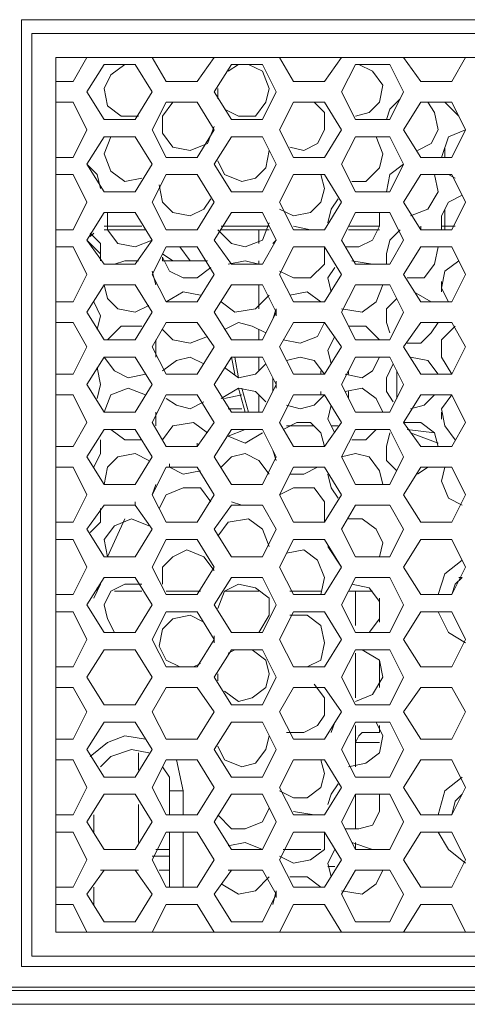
# Model space of a CAD drawing. Header units: millimetres. Extents: x 83969 to 164243, y -22860 to 4849.
# Tile 116 of 116: x 163514.04 to 163516.46, y -21397.47 to -21392.15. Entities that reach past the tile are written whole.
import ezdxf

# ---------------------------------------------------------------- set-up
doc = ezdxf.new("R2010")
doc.units = ezdxf.units.MM
doc.layers.get('0').update_dxf_attribs({"color": 251, "lineweight": 0})
doc.layers.add('_Opis_80', color=7, linetype='Continuous')

# ---------------------------------------------------------------- blocks, each defined once
blk = doc.blocks.new('UPS_2U_PA')
at = {"layer": '_Opis_80', "lineweight": 13}
for points in [[(35.1922, 54.627), (35.1922, 46.4876)], [(64.0797, 54.627), (35.1922, 54.627)], [(35.281, 46.5764), (35.281, 54.5086)], [(35.281, 54.5086), (63.9613, 54.5086)], [(35.4882, 46.7835), (35.4882, 54.3014)], [(35.4882, 54.3014), (45.1371, 54.3014)], [(35.6362, 54.0942), (35.7546, 54.3014)], [(36.3169, 54.3014), (36.4353, 54.0942)], [(36.7017, 54.0942), (36.8497, 54.3014)], [(37.412, 54.3014), (37.5304, 54.0942)], [(37.7968, 54.0942), (37.9448, 54.3014)], [(38.4776, 54.3014), (38.6256, 54.0942)], [(38.8919, 54.0942), (39.0103, 54.3014)], [(35.9025, 54.2422), (35.7546, 54.0054)], [(36.1689, 54.2422), (35.9026, 54.2422)], [(36.0801, 54.2422), (35.9617, 54.1534), (35.9026, 54.035), (35.9322, 53.887), (36.0505, 53.7982), (36.1985, 53.7982)], [(36.3169, 54.0054), (36.1689, 54.2422)], [(36.9977, 54.2422), (36.8497, 54.0054)], [(36.9385, 53.8574), (37.0569, 53.7982), (37.2049, 53.7982), (37.2937, 53.9166), (37.3232, 54.035), (37.2641, 54.183), (37.1457, 54.2422)], [(37.0569, 54.2422), (36.9681, 54.183)], [(37.2641, 54.2422), (36.9977, 54.2422)], [(37.3824, 54.0054), (37.264, 54.2422)], [(38.0632, 54.2422), (37.9448, 54.0054)], [(38.3592, 54.2422), (38.0632, 54.2422)], [(38.0632, 53.7982), (38.1816, 53.8278), (38.2704, 53.9166), (38.3, 54.0646), (38.2112, 54.183), (38.0928, 54.2422)], [(38.4776, 54.0054), (38.3592, 54.2422)], [(35.4882, 54.0942), (35.6362, 54.0942)], [(36.4353, 54.0942), (36.7017, 54.0942)], [(37.5304, 54.0942), (37.7968, 54.0942)], [(38.6256, 54.0942), (38.8919, 54.0942)], [(36.8793, 54.035), (36.8793, 53.9462)], [(35.7545, 54.0054), (35.9025, 53.7686)], [(36.1689, 53.7686), (36.3169, 54.0054)], [(36.8497, 54.0054), (36.9977, 53.7686)], [(37.264, 53.7686), (37.3824, 54.0054)], [(37.9448, 54.0054), (38.0632, 53.7686)], [(38.448, 53.9462), (38.3592, 53.8574), (38.3296, 53.7686)], [(38.3592, 53.7686), (38.4775, 54.0054)], [(35.6362, 53.9166), (35.4882, 53.9166)], [(35.7545, 53.6798), (35.6362, 53.9166)], [(36.4353, 53.9166), (36.3169, 53.6799)], [(36.4945, 53.9166), (36.4057, 53.7982), (36.4057, 53.6502), (36.4945, 53.5319), (36.6425, 53.5023), (36.7905, 53.5615), (36.8497, 53.7094)], [(36.7017, 53.9166), (36.4353, 53.9166)], [(36.8497, 53.6799), (36.7017, 53.9166)], [(37.5304, 53.9166), (37.412, 53.6798)], [(37.5008, 53.5319), (37.6192, 53.5023), (37.7376, 53.5615), (37.7968, 53.6799), (37.7968, 53.8278), (37.708, 53.9166)], [(37.7968, 53.9166), (37.5304, 53.9166)], [(37.9448, 53.6799), (37.7968, 53.9166)], [(38.6255, 53.9166), (38.4775, 53.6798)], [(38.596, 53.5023), (38.7144, 53.5615), (38.7735, 53.6799), (38.7439, 53.8278), (38.6848, 53.9166)], [(38.8919, 53.9166), (38.6256, 53.9166)], [(38.8327, 53.9166), (38.9511, 53.7982)], [(39.0103, 53.6798), (38.8919, 53.9166)], [(35.9026, 53.7686), (36.1689, 53.7686)], [(36.9977, 53.7686), (37.2641, 53.7686)], [(38.0632, 53.7686), (38.3592, 53.7686)], [(35.6362, 53.4431), (35.7546, 53.6799)], [(36.3169, 53.6799), (36.4353, 53.4431)], [(36.7017, 53.4431), (36.8497, 53.6799)], [(37.412, 53.6799), (37.5304, 53.4431)], [(37.7968, 53.4431), (37.9448, 53.6798)], [(38.4776, 53.6799), (38.6256, 53.4431)], [(39.0103, 53.6799), (38.8623, 53.6206), (38.8031, 53.4431)], [(38.8919, 53.4431), (39.0103, 53.6798)], [(35.9025, 53.6206), (35.7546, 53.3839)], [(36.1689, 53.6206), (35.9026, 53.6206)], [(35.9617, 53.6206), (35.9026, 53.4727), (35.9617, 53.3247), (36.0801, 53.2359), (36.2281, 53.2655)], [(36.3169, 53.3839), (36.1689, 53.6206)], [(36.9977, 53.6206), (36.8497, 53.3839)], [(37.2641, 53.6206), (36.9977, 53.6206)], [(37.3824, 53.3839), (37.264, 53.6206)], [(38.0632, 53.6206), (37.9448, 53.3839)], [(38.0336, 53.2359), (38.152, 53.2359), (38.2704, 53.3543), (38.3, 53.4727), (38.2408, 53.6206)], [(38.3592, 53.6206), (38.0632, 53.6206)], [(38.4776, 53.3839), (38.3592, 53.6206)], [(36.8793, 53.4135), (36.9385, 53.2951), (37.0865, 53.2359), (37.2049, 53.2655), (37.2937, 53.3543), (37.3232, 53.5023)], [(38.8327, 53.5319), (38.8327, 53.4431)], [(35.4882, 53.4431), (35.6362, 53.4431)], [(36.4353, 53.4431), (36.7017, 53.4431)], [(37.5304, 53.4431), (37.7968, 53.4431)], [(38.6256, 53.4431), (38.8919, 53.4431)], [(35.7545, 53.3839), (35.9025, 53.1471)], [(35.873, 53.1767), (35.8434, 53.2951), (35.7546, 53.3839)], [(36.1689, 53.1471), (36.3169, 53.3839)], [(36.8497, 53.3839), (36.9977, 53.1471)], [(37.264, 53.1471), (37.3824, 53.3839)], [(37.9448, 53.3839), (38.0632, 53.1471)], [(38.4776, 53.3839), (38.3592, 53.2951), (38.3296, 53.1471)], [(38.3592, 53.1471), (38.4775, 53.3839)], [(35.6362, 53.2951), (35.4882, 53.2951)], [(35.7545, 53.0583), (35.6362, 53.2951)], [(36.4353, 53.2951), (36.3169, 53.0583)], [(36.7017, 53.2951), (36.4353, 53.2951)], [(36.8497, 53.0583), (36.7017, 53.2951)], [(37.5304, 53.2951), (37.412, 53.0583)], [(37.412, 52.9991), (37.5304, 52.9399), (37.6784, 52.9695), (37.7672, 53.0583), (37.7968, 53.1767), (37.7672, 53.2951)], [(37.7968, 53.2951), (37.5304, 53.2951)], [(37.9448, 53.0583), (37.7968, 53.2951)], [(38.6255, 53.2951), (38.4775, 53.0583)], [(38.5368, 52.9399), (38.6848, 52.9991), (38.7735, 53.1471), (38.7439, 53.2951)], [(38.8919, 53.2951), (38.6256, 53.2951)], [(38.8623, 53.2951), (38.9215, 53.2655)], [(39.0103, 53.0583), (38.8919, 53.2951)], [(36.3761, 53.2063), (36.4057, 53.0583), (36.4945, 52.9695), (36.6425, 52.9399), (36.7609, 52.9991), (36.8201, 53.0879)], [(35.9026, 53.1471), (36.1689, 53.1471)], [(36.9977, 53.1471), (37.2641, 53.1471)], [(37.9152, 53.0879), (37.856, 52.9991), (37.8264, 52.8807)], [(38.0632, 53.1471), (38.3592, 53.1471)], [(38.9807, 53.1175), (38.8623, 53.0583), (38.8031, 52.9399), (38.8031, 52.8215)], [(35.6362, 52.8215), (35.7546, 53.0583)], [(36.3169, 53.0583), (36.4353, 52.8215)], [(36.7017, 52.8215), (36.8497, 53.0583)], [(37.412, 53.0583), (37.5304, 52.8215)], [(37.7968, 52.8215), (37.9448, 53.0583)], [(38.4776, 53.0583), (38.6255, 52.8215)], [(38.8327, 52.9991), (38.8327, 52.8511)], [(38.8919, 52.8215), (39.0103, 53.0583)], [(35.9025, 52.9695), (35.7546, 52.7327)], [(36.1689, 52.9695), (35.9026, 52.9695)], [(35.9322, 52.9695), (35.9322, 52.8215), (36.0209, 52.7031), (36.1689, 52.6735), (36.3169, 52.7327)], [(36.3169, 52.7327), (36.1689, 52.9695)], [(36.9977, 52.9695), (36.8497, 52.7327)], [(37.2641, 52.9695), (36.9977, 52.9695)], [(37.3824, 52.7327), (37.264, 52.9695)], [(38.0632, 52.9695), (37.9448, 52.7327)], [(37.9744, 52.6735), (38.0928, 52.6735), (38.2112, 52.7327), (38.2704, 52.8511), (38.2704, 52.9695)], [(38.3592, 52.9695), (38.0632, 52.9695)], [(38.4776, 52.7327), (38.3592, 52.9695)], [(35.9025, 52.8511), (36.2281, 52.8511)], [(36.2281, 52.8511), (35.9026, 52.8511)], [(36.8793, 52.8215), (36.9977, 52.7031), (37.1161, 52.6735), (37.2641, 52.7327), (37.3232, 52.8807)], [(36.9089, 52.8511), (37.3232, 52.8511)], [(37.3233, 52.8511), (36.9089, 52.8511)], [(37.6784, 52.8215), (37.5304, 52.8511)], [(38.004, 52.8511), (38.2704, 52.8511)], [(38.2704, 52.8511), (38.004, 52.8511)], [(38.6256, 52.8215), (38.6256, 52.8511)], [(38.8031, 52.8511), (38.9215, 52.8511)], [(38.8327, 52.8215), (38.8327, 52.8511)], [(35.4882, 52.8215), (35.6362, 52.8215)], [(35.8137, 52.7919), (35.7841, 52.7623)], [(35.873, 52.5551), (35.873, 52.7031), (35.7842, 52.7919)], [(35.9025, 52.8215), (36.2577, 52.8215)], [(36.4353, 52.8215), (36.7017, 52.8215)], [(36.7017, 52.8215), (36.5241, 52.8215)], [(36.5537, 52.8215), (36.7017, 52.8215)], [(36.9089, 52.8215), (37.3232, 52.8215)], [(37.2344, 52.7031), (37.2344, 52.8215)], [(37.5304, 52.8215), (37.7968, 52.8215)], [(37.5304, 52.8215), (37.6488, 52.8215)], [(38.004, 52.8215), (38.2704, 52.8215)], [(38.448, 52.8215), (38.3592, 52.7327), (38.3296, 52.6143), (38.3296, 52.5255)], [(38.6256, 52.8215), (38.8919, 52.8215)], [(38.8031, 52.8215), (38.8919, 52.8215)], [(35.6362, 52.6735), (35.4882, 52.6735)], [(35.7545, 52.4367), (35.6362, 52.6735)], [(35.7545, 52.7327), (35.9025, 52.5255)], [(35.873, 52.6143), (35.7546, 52.7327)], [(36.1689, 52.5255), (36.3169, 52.7327)], [(36.4353, 52.6735), (36.3169, 52.4367)], [(36.7017, 52.6735), (36.4353, 52.6735)], [(36.6425, 52.5551), (36.5537, 52.6735)], [(36.8497, 52.4367), (36.7017, 52.6735)], [(36.8497, 52.7327), (36.9977, 52.5255)], [(37.264, 52.5255), (37.3824, 52.7327)], [(37.3824, 52.7327), (37.3528, 52.7031)], [(37.5304, 52.6735), (37.412, 52.4367)], [(37.412, 52.4663), (37.5304, 52.4071), (37.6784, 52.4071), (37.7968, 52.5255), (37.7968, 52.6735)], [(37.7968, 52.6735), (37.5304, 52.6735)], [(37.9448, 52.4367), (37.7968, 52.6735)], [(37.9448, 52.7327), (38.0632, 52.5255)], [(38.3592, 52.5255), (38.4775, 52.7327)], [(38.6255, 52.6735), (38.4775, 52.4367)], [(38.5072, 52.4071), (38.6552, 52.4071), (38.7439, 52.5255), (38.7735, 52.6735)], [(38.8919, 52.6735), (38.6256, 52.6735)], [(39.0103, 52.4367), (38.8919, 52.6735)], [(36.4945, 52.5551), (36.4057, 52.6143)], [(36.4057, 52.5551), (36.4057, 52.5847)], [(36.4057, 52.5847), (36.4649, 52.4663), (36.5833, 52.4071), (36.7017, 52.4071), (36.8201, 52.4959)], [(35.9026, 52.5255), (36.1689, 52.5255)], [(36.1985, 52.5551), (36.0801, 52.5551), (35.9913, 52.5255)], [(36.0801, 52.5551), (36.1985, 52.5551)], [(36.4057, 52.5551), (36.7905, 52.5551)], [(37.2345, 52.5255), (37.1161, 52.5551), (36.9681, 52.5255)], [(36.9977, 52.5255), (37.2641, 52.5255)], [(37.2344, 52.5255), (37.2344, 52.5551)], [(37.8856, 52.4959), (37.8264, 52.4071), (37.856, 52.2887)], [(38.2112, 52.5255), (38.0336, 52.5551)], [(38.0632, 52.5255), (38.3592, 52.5255)], [(38.9511, 52.5551), (38.8327, 52.4663), (38.8031, 52.3183), (38.8623, 52.2)], [(35.6362, 52.1999), (35.7546, 52.4367)], [(36.3465, 52.3479), (36.3169, 52.4663)], [(36.3169, 52.4367), (36.4353, 52.1999)], [(36.7017, 52.1999), (36.8497, 52.4367)], [(37.412, 52.4367), (37.5304, 52.2)], [(37.7968, 52.1999), (37.9448, 52.4367)], [(38.4776, 52.4367), (38.6255, 52.2)], [(38.8919, 52.2), (39.0103, 52.4367)], [(35.9025, 52.3479), (35.7546, 52.1112)], [(36.1689, 52.3479), (35.9026, 52.3479)], [(35.9026, 52.3479), (35.9322, 52.2296), (36.0209, 52.1408), (36.1689, 52.1112), (36.2873, 52.1704)], [(36.3169, 52.1112), (36.1689, 52.3479)], [(36.9977, 52.3479), (36.8497, 52.1112)], [(37.2641, 52.3479), (36.9977, 52.3479)], [(37.2344, 52.1408), (37.2344, 52.3479)], [(37.3824, 52.1112), (37.264, 52.3479)], [(38.0632, 52.3479), (37.9448, 52.1112)], [(37.9448, 52.1408), (38.1224, 52.1112), (38.2408, 52.2), (38.3, 52.3479)], [(38.3592, 52.3479), (38.0632, 52.3479)], [(38.4776, 52.1112), (38.3592, 52.3479)], [(38.8031, 52.3775), (38.8031, 52.2887)], [(36.7313, 52.2592), (36.5833, 52.2887), (36.4353, 52.2)], [(36.9089, 52.2), (37.0273, 52.1112), (37.2049, 52.1408), (37.3232, 52.2592)], [(37.7672, 52.2), (37.6488, 52.2887), (37.5008, 52.2592)], [(38.4184, 52.2296), (38.3296, 52.1408), (38.3296, 52.0224), (38.3592, 51.9336)], [(38.7144, 52.2), (38.5664, 52.2887)], [(35.4882, 52.1999), (35.6362, 52.1999)], [(35.8434, 51.9632), (35.873, 52.0816), (35.8138, 52.2)], [(36.4353, 52.1999), (36.7017, 52.1999)], [(37.5304, 52.1999), (37.7968, 52.1999)], [(38.6256, 52.1999), (38.8919, 52.1999)], [(35.7545, 52.1112), (35.9025, 51.8744)], [(36.1689, 51.8744), (36.3169, 52.1112)], [(36.8497, 52.1112), (36.9977, 51.8744)], [(37.264, 51.8744), (37.3824, 52.1112)], [(37.3824, 52.1408), (37.3528, 52.052)], [(37.3824, 52.0816), (37.3824, 52.1408)], [(37.9448, 52.1112), (38.0632, 51.8744)], [(38.3592, 51.8744), (38.4775, 52.1112)], [(35.6362, 52.0224), (35.4882, 52.0224)], [(35.7545, 51.8152), (35.6362, 52.0224)], [(36.2281, 51.9928), (36.0505, 51.9928), (35.9322, 51.8744)], [(36.4353, 52.0224), (36.3169, 51.8152)], [(36.7017, 52.0224), (36.4353, 52.0224)], [(36.8497, 51.8152), (36.7017, 52.0224)], [(37.2937, 51.9336), (37.1753, 51.9928), (37.0569, 52.0224), (36.9385, 51.9632)], [(37.5304, 52.0224), (37.412, 51.8152)], [(37.4416, 51.8744), (37.5896, 51.8448), (37.7376, 51.904), (37.7968, 52.0224)], [(37.7968, 52.0224), (37.5304, 52.0224)], [(37.9448, 51.8152), (37.7968, 52.0224)], [(38.2704, 51.8744), (38.152, 51.9928), (38.004, 51.9928)], [(38.6256, 52.0224), (38.4776, 51.8152)], [(38.5072, 51.8448), (38.6256, 51.8448), (38.7144, 51.9336), (38.7735, 52.0224)], [(38.8919, 52.0224), (38.6256, 52.0224)], [(38.9215, 51.9928), (38.8031, 51.8744), (38.8031, 51.7264), (38.8919, 51.5784)], [(39.0103, 51.8152), (38.8919, 52.0224)], [(36.4057, 51.9632), (36.4945, 51.8744), (36.6425, 51.8448), (36.7905, 51.904)], [(37.2344, 51.8744), (37.2344, 51.9632)], [(37.8856, 51.904), (37.8264, 51.7856), (37.856, 51.6672)], [(35.6362, 51.5784), (35.7546, 51.8152)], [(35.9026, 51.8744), (36.1689, 51.8744)], [(36.3169, 51.8152), (36.4353, 51.5784)], [(36.3465, 51.7264), (36.3465, 51.8744)], [(36.7017, 51.5784), (36.8497, 51.8152)], [(36.9977, 51.8744), (37.2641, 51.8744)], [(37.412, 51.8152), (37.5304, 51.5784)], [(37.7968, 51.5784), (37.9448, 51.8152)], [(38.0632, 51.8744), (38.3592, 51.8744)], [(38.4776, 51.8152), (38.6255, 51.5784)], [(38.8031, 51.8152), (38.8031, 51.756)], [(38.8919, 51.5784), (39.0103, 51.8152)], [(35.9025, 51.7264), (35.7546, 51.4896)], [(36.1689, 51.7264), (35.9026, 51.7264)], [(35.9026, 51.7264), (35.9913, 51.608), (36.1097, 51.5488), (36.2577, 51.5784)], [(36.3169, 51.4896), (36.1689, 51.7264)], [(36.7609, 51.6672), (36.6425, 51.7264), (36.5241, 51.6968), (36.4057, 51.608)], [(36.9977, 51.7264), (36.8497, 51.4896)], [(37.2641, 51.7264), (36.9977, 51.7264)], [(37.0273, 51.5784), (36.9977, 51.7264)], [(37.0569, 51.5488), (37.0273, 51.7264)], [(37.2344, 51.608), (37.2344, 51.7264)], [(37.3824, 51.4896), (37.264, 51.7264)], [(37.7968, 51.5784), (37.708, 51.6968), (37.5896, 51.7264), (37.4712, 51.6968)], [(38.0632, 51.7264), (37.9448, 51.4896)], [(37.9744, 51.5784), (38.1224, 51.5488), (38.2112, 51.608), (38.2704, 51.7264)], [(38.3592, 51.7264), (38.0632, 51.7264)], [(38.4776, 51.4896), (38.3592, 51.7264)], [(38.7735, 51.5784), (38.6848, 51.6968), (38.5368, 51.7264)], [(35.8434, 51.3712), (35.873, 51.4896), (35.8434, 51.6376)], [(36.9385, 51.6376), (37.0569, 51.5488), (37.2049, 51.5784), (37.2937, 51.6672)], [(38.3888, 51.6672), (38.3296, 51.5488), (38.3296, 51.4304), (38.3888, 51.3416)], [(35.4882, 51.5784), (35.6362, 51.5784)], [(36.4353, 51.5784), (36.7017, 51.5784)], [(37.5304, 51.5784), (37.7968, 51.5784)], [(37.7672, 51.5784), (37.7672, 51.608)], [(38.004, 51.5784), (38.004, 51.608)], [(38.4184, 51.3712), (38.4184, 51.608)], [(38.6256, 51.5784), (38.8919, 51.5784)], [(35.7545, 51.4896), (35.9025, 51.2528)], [(36.1689, 51.2528), (36.3169, 51.4896)], [(36.8497, 51.4896), (36.9977, 51.2528)], [(37.264, 51.2528), (37.3824, 51.4896)], [(37.3528, 51.5488), (37.3528, 51.4304)], [(37.3824, 51.46), (37.3824, 51.5192)], [(37.9448, 51.4896), (38.0632, 51.2528)], [(38.3592, 51.2528), (38.4776, 51.4896)], [(35.6362, 51.4008), (35.4882, 51.4008)], [(35.7545, 51.164), (35.6362, 51.4008)], [(36.2577, 51.4008), (36.1097, 51.46), (35.9617, 51.4008), (35.9026, 51.2528)], [(36.4353, 51.4008), (36.3169, 51.164)], [(36.7017, 51.4008), (36.4353, 51.4008)], [(36.8497, 51.164), (36.7017, 51.4008)], [(37.2937, 51.3416), (37.2049, 51.4304), (37.0569, 51.46), (36.9089, 51.3712)], [(37.0865, 51.4008), (36.9385, 51.3712)], [(37.1161, 51.2528), (37.0569, 51.46)], [(37.1457, 51.2528), (37.0865, 51.46)], [(37.2344, 51.2528), (37.2344, 51.4008)], [(37.5304, 51.4008), (37.412, 51.164)], [(37.4712, 51.312), (37.5896, 51.2824), (37.708, 51.312), (37.7968, 51.4008)], [(37.7968, 51.4008), (37.5304, 51.4008)], [(37.7672, 51.4008), (37.7672, 51.4304)], [(37.9448, 51.164), (37.7968, 51.4008)], [(38.3, 51.2528), (38.2408, 51.3712), (38.1224, 51.46), (37.9744, 51.4304)], [(38.004, 51.3712), (38.004, 51.4304)], [(38.6256, 51.4008), (38.4776, 51.164)], [(38.5368, 51.2824), (38.6552, 51.312), (38.7439, 51.4008)], [(38.8919, 51.4008), (38.6256, 51.4008)], [(38.8919, 51.4008), (38.8031, 51.2824), (38.8327, 51.1344), (38.9215, 51.016)], [(39.0103, 51.164), (38.8919, 51.4008)], [(36.4353, 51.3712), (36.5241, 51.312), (36.6425, 51.2824), (36.7609, 51.3416)], [(37.856, 51.312), (37.8264, 51.1936), (37.8856, 51.0752)], [(35.9026, 51.2528), (36.1689, 51.2528)], [(36.3465, 51.1344), (36.3465, 51.2528)], [(37.0865, 51.2824), (36.9681, 51.2824)], [(36.9977, 51.2528), (37.2641, 51.2528)], [(38.0632, 51.2528), (38.3592, 51.2528)], [(38.8031, 51.2528), (38.8031, 51.1936)], [(35.6362, 50.9568), (35.7546, 51.164)], [(36.3169, 51.164), (36.4353, 50.9568)], [(36.7905, 51.0752), (36.6721, 51.164), (36.4945, 51.1344), (36.4057, 51.016)], [(36.7017, 50.9568), (36.8497, 51.164)], [(37.412, 51.164), (37.5304, 50.9568)], [(37.7968, 50.9568), (37.7672, 51.0752), (37.6784, 51.164), (37.56, 51.164), (37.4416, 51.1048)], [(37.5008, 51.1344), (37.4712, 51.1344)], [(37.5008, 51.1344), (37.708, 51.1344)], [(37.7968, 50.9568), (37.9448, 51.164)], [(37.856, 51.1344), (37.9152, 51.1344)], [(38.4776, 51.164), (38.6255, 50.9568)], [(38.7735, 50.9568), (38.7439, 51.0752), (38.6256, 51.164), (38.4776, 51.164)], [(38.8919, 50.9568), (39.0103, 51.164)], [(35.9025, 51.1048), (35.7545, 50.868)], [(36.1689, 51.1048), (35.9026, 51.1048)], [(35.9617, 51.1048), (36.0801, 51.016), (36.2281, 51.016)], [(36.3169, 50.868), (36.1689, 51.1048)], [(36.9977, 51.1048), (36.8497, 50.868)], [(37.1161, 51.1048), (36.9681, 51.0456)], [(36.9681, 51.0456), (37.1161, 50.9864), (37.2641, 51.0752)], [(37.2641, 51.1048), (36.9977, 51.1048)], [(37.3824, 50.868), (37.264, 51.1048)], [(38.0632, 51.1048), (37.9448, 50.868)], [(38.0336, 51.016), (38.152, 51.016), (38.2408, 51.1048)], [(38.3592, 51.1048), (38.0632, 51.1048)], [(38.3592, 51.0752), (38.3296, 50.9568), (38.3296, 50.8385), (38.4184, 50.7497)], [(38.4776, 50.868), (38.3592, 51.1048)], [(38.744, 51.0752), (38.5072, 51.1048)], [(38.7736, 50.9864), (38.5368, 51.0752)], [(35.8138, 50.7793), (35.873, 50.8976), (35.873, 51.016)], [(36.7017, 50.9568), (36.7017, 50.9864)], [(35.4882, 50.9568), (35.6362, 50.9568)], [(36.2873, 50.8385), (36.1689, 50.8976), (36.0209, 50.868), (35.9322, 50.7793), (35.9026, 50.6313)], [(36.4353, 50.9568), (36.7017, 50.9568)], [(37.3232, 50.7201), (37.2345, 50.8385), (37.1161, 50.8976), (36.9977, 50.868), (36.9089, 50.7793)], [(37.3528, 50.9272), (37.3824, 50.8385)], [(37.5304, 50.9568), (37.7968, 50.9568)], [(38.3, 50.6313), (38.2704, 50.7497), (38.1816, 50.868), (38.0632, 50.8976), (37.9448, 50.868)], [(38.6256, 50.9568), (38.8919, 50.9568)], [(35.7545, 50.868), (35.9025, 50.6313)], [(36.1689, 50.6313), (36.3169, 50.868)], [(36.4649, 50.7792), (36.4649, 50.8089)], [(36.8497, 50.868), (36.9977, 50.6313)], [(37.264, 50.6313), (37.3824, 50.868)], [(37.9448, 50.868), (38.0632, 50.6313)], [(38.3592, 50.6313), (38.4776, 50.868)], [(35.6362, 50.7793), (35.4882, 50.7793)], [(35.7545, 50.5425), (35.6362, 50.7792)], [(36.4353, 50.7792), (36.3169, 50.5425)], [(36.7017, 50.7793), (36.4353, 50.7793)], [(36.4649, 50.7793), (36.5833, 50.7201), (36.7313, 50.7497)], [(36.8497, 50.5425), (36.7017, 50.7792)], [(37.5304, 50.7793), (37.412, 50.5425)], [(37.5008, 50.7201), (37.6192, 50.7201), (37.7376, 50.7793)], [(37.7968, 50.7793), (37.5304, 50.7793)], [(37.9448, 50.5425), (37.7968, 50.7793)], [(37.8264, 50.7201), (37.856, 50.6017), (37.9152, 50.5129)], [(38.6256, 50.7793), (38.4776, 50.5425)], [(38.596, 50.7201), (38.6848, 50.7793)], [(38.8919, 50.7793), (38.6256, 50.7793)], [(38.8327, 50.7793), (38.8031, 50.6609), (38.8623, 50.5129), (38.9807, 50.4537)], [(39.0103, 50.5425), (38.8919, 50.7793)], [(35.9026, 50.6313), (36.1689, 50.6313)], [(36.3169, 50.5425), (36.3465, 50.6313)], [(36.9977, 50.6313), (37.2641, 50.6313)], [(38.0632, 50.6313), (38.3592, 50.6313)], [(35.6362, 50.3057), (35.7545, 50.5425)], [(36.3169, 50.5425), (36.4353, 50.3057)], [(36.8201, 50.4833), (36.7313, 50.6017), (36.5833, 50.6017), (36.4353, 50.5425), (36.3761, 50.4241)], [(36.7017, 50.3057), (36.8497, 50.5425)], [(37.7968, 50.3057), (37.7968, 50.4833), (37.708, 50.6017), (37.5304, 50.6017), (37.412, 50.5425)], [(37.412, 50.5425), (37.5304, 50.3057)], [(37.7968, 50.3057), (37.9448, 50.5425)], [(38.4776, 50.5425), (38.6255, 50.3057)], [(38.8919, 50.3057), (39.0103, 50.5425)], [(35.9025, 50.4537), (35.7545, 50.2465)], [(36.1689, 50.4537), (35.9026, 50.4537)], [(36.0209, 50.4537), (36.1689, 50.4537)], [(36.1689, 50.4537), (36.1689, 50.4833)], [(36.3169, 50.2465), (36.1689, 50.4537)], [(36.9977, 50.4537), (36.8497, 50.2465)], [(36.9977, 50.4833), (37.0865, 50.4537), (37.2049, 50.4537)], [(37.2641, 50.4537), (36.9977, 50.4537)], [(37.3824, 50.2465), (37.264, 50.4537)], [(38.0632, 50.4537), (37.9448, 50.2465)], [(38.3592, 50.4537), (38.0632, 50.4537)], [(38.0632, 50.4537), (38.152, 50.4537)], [(38.4776, 50.2465), (38.3592, 50.4537)], [(35.7842, 50.2169), (35.873, 50.3057), (35.873, 50.4241)], [(35.4882, 50.3057), (35.6362, 50.3057)], [(36.2873, 50.2761), (36.1393, 50.3353), (35.9913, 50.2761), (35.9026, 50.1577), (35.9322, 50.0097)], [(36.0801, 50.3353), (35.9322, 50.0097)], [(36.4353, 50.3057), (36.7017, 50.3057)], [(37.3232, 50.0985), (37.2641, 50.2465), (37.1457, 50.3353), (36.9681, 50.3057), (36.8793, 50.1873)], [(37.5304, 50.3057), (37.7968, 50.3057)], [(38.2704, 50.0097), (38.3, 50.1281), (38.2408, 50.2465), (38.1224, 50.3353), (38.004, 50.3353)], [(38.6256, 50.3057), (38.8919, 50.3057)], [(35.7546, 50.2465), (35.9025, 50.0097)], [(36.1689, 50.0097), (36.3169, 50.2465)], [(36.8497, 50.2465), (36.9977, 50.0097)], [(37.264, 50.0097), (37.3824, 50.2465)], [(37.9448, 50.2465), (38.0632, 50.0097)], [(38.3592, 50.0097), (38.4776, 50.2465)], [(35.6362, 50.1577), (35.4882, 50.1577)], [(35.7546, 49.9209), (35.6362, 50.1577)], [(36.4353, 50.1577), (36.3169, 49.9209)], [(36.7017, 50.1577), (36.4353, 50.1577)], [(36.8497, 49.9209), (36.7017, 50.1577)], [(37.5304, 50.1577), (37.412, 49.9209)], [(37.7968, 50.1577), (37.5304, 50.1577)], [(37.9448, 49.9209), (37.7968, 50.1577)], [(38.6256, 50.1577), (38.4776, 49.9209)], [(38.8919, 50.1577), (38.6256, 50.1577)], [(39.0103, 49.9209), (38.8919, 50.1577)], [(36.8497, 49.8913), (36.7609, 50.0097), (36.6129, 50.0689), (36.4945, 50.0097), (36.4057, 49.9209), (36.4057, 49.7729)], [(37.7672, 49.6841), (37.7968, 49.8321), (37.7376, 49.9801), (37.6192, 50.0689), (37.4712, 50.0393)], [(37.8264, 50.0985), (37.9448, 49.9209)], [(35.9026, 50.0097), (36.1689, 50.0097)], [(36.9977, 50.0097), (37.2641, 50.0097)], [(38.0632, 50.0097), (38.3592, 50.0097)], [(38.9807, 49.9801), (38.8327, 49.8617), (38.7735, 49.6841)], [(35.6362, 49.6841), (35.7545, 49.9209)], [(36.3169, 49.9209), (36.4353, 49.6841)], [(36.7017, 49.6841), (36.8497, 49.9209)], [(37.412, 49.9209), (37.5304, 49.6841)], [(37.7968, 49.6841), (37.9448, 49.9209)], [(38.4776, 49.9209), (38.6255, 49.6841)], [(38.8919, 49.6841), (39.0103, 49.9209)], [(35.9025, 49.8321), (35.7545, 49.5953)], [(36.1689, 49.8321), (35.9026, 49.8321)], [(36.3169, 49.5953), (36.1689, 49.8321)], [(36.9977, 49.8321), (36.8497, 49.5953)], [(37.2641, 49.8321), (36.9977, 49.8321)], [(37.3824, 49.5953), (37.264, 49.8321)], [(38.0632, 49.8321), (37.9448, 49.5953)], [(38.3592, 49.8321), (38.0632, 49.8321)], [(38.4776, 49.5953), (38.3592, 49.8321)], [(38.9807, 49.8321), (38.9215, 49.7729), (38.8919, 49.6841)], [(38.9511, 49.8321), (38.9807, 49.8321)], [(35.8138, 49.6545), (35.873, 49.7729)], [(35.8434, 49.7137), (35.8434, 49.7433)], [(36.2281, 49.7729), (36.0801, 49.7729), (35.9617, 49.7137), (35.9026, 49.5953), (35.9322, 49.477), (35.9913, 49.3586)], [(35.9914, 49.7137), (36.2281, 49.7137)], [(36.4353, 49.7137), (36.7313, 49.7137)], [(37.2345, 49.3586), (37.3232, 49.5065), (37.3232, 49.6545), (37.2049, 49.7433), (37.0569, 49.7729), (36.9385, 49.7137), (36.8793, 49.5657)], [(36.9385, 49.7137), (37.2345, 49.7137)], [(37.5008, 49.7137), (37.7672, 49.7137)], [(38.004, 49.7137), (38.2112, 49.7137)], [(38.1816, 49.3586), (38.2704, 49.477), (38.2704, 49.6249), (38.1816, 49.7433), (38.0336, 49.7729)], [(38.0632, 49.4178), (38.0632, 49.7137)], [(35.4882, 49.6841), (35.6362, 49.6841)], [(36.4353, 49.6841), (36.7017, 49.6841)], [(37.5304, 49.6841), (37.7968, 49.6841)], [(38.2704, 49.4473), (38.2704, 49.6545)], [(38.6256, 49.6841), (38.8919, 49.6841)], [(35.6362, 49.5361), (35.4882, 49.5361)], [(35.7546, 49.2994), (35.6362, 49.5361)], [(35.7546, 49.5953), (35.9025, 49.3586)], [(36.1689, 49.3586), (36.3169, 49.5953)], [(36.4353, 49.5361), (36.3169, 49.2994)], [(36.7017, 49.5361), (36.4353, 49.5361)], [(36.8497, 49.2994), (36.7017, 49.5361)], [(36.8497, 49.5953), (36.9977, 49.3586)], [(37.264, 49.3586), (37.3824, 49.5953)], [(37.5304, 49.5361), (37.412, 49.2994)], [(37.7968, 49.5361), (37.5304, 49.5361)], [(37.9448, 49.2994), (37.7968, 49.5361)], [(37.9448, 49.5953), (38.0632, 49.3586)], [(38.3592, 49.3586), (38.4776, 49.5953)], [(38.6256, 49.5361), (38.4776, 49.2994)], [(38.8919, 49.5361), (38.6256, 49.5361)], [(38.7735, 49.5361), (38.8623, 49.3586), (39.0103, 49.2698)], [(39.0103, 49.2994), (38.8919, 49.5361)], [(36.7609, 49.4473), (36.6425, 49.5065), (36.4945, 49.477), (36.4057, 49.3882), (36.3761, 49.2402), (36.4353, 49.1218), (36.5537, 49.0626)], [(37.6488, 49.0626), (37.7672, 49.1218), (37.7968, 49.2698), (37.7672, 49.4178), (37.6488, 49.5065), (37.5008, 49.5065)], [(35.9026, 49.3586), (36.1689, 49.3586)], [(36.9977, 49.3586), (37.2641, 49.3586)], [(38.0632, 49.3586), (38.3592, 49.3586)], [(35.6362, 49.0626), (35.7545, 49.2994)], [(36.3169, 49.2994), (36.4353, 49.0626)], [(36.7017, 49.0626), (36.8497, 49.2994)], [(36.8497, 49.2698), (36.8497, 49.329)], [(37.412, 49.2994), (37.5304, 49.0626)], [(37.7968, 49.0626), (37.9448, 49.2994)], [(38.4775, 49.2994), (38.6255, 49.0626)], [(38.8919, 49.0626), (39.0103, 49.2994)], [(35.9025, 49.2106), (35.7545, 48.9738)], [(36.1689, 49.2106), (35.9026, 49.2106)], [(36.3169, 48.9738), (36.1689, 49.2106)], [(36.9977, 49.2106), (36.8497, 48.9738)], [(36.9385, 48.8554), (37.0569, 48.7666), (37.1753, 48.7962), (37.2937, 48.885), (37.3232, 49.0034), (37.2937, 49.1218), (37.1753, 49.2106)], [(37.0273, 49.2106), (36.9681, 49.181)], [(37.2641, 49.2106), (36.9977, 49.2106)], [(37.3824, 48.9738), (37.264, 49.2106)], [(38.0632, 49.2106), (37.9448, 48.9738)], [(38.3592, 49.2106), (38.0632, 49.2106)], [(38.0632, 48.7666), (38.2112, 48.8258), (38.3, 48.9738), (38.2704, 49.1218), (38.1224, 49.2106)], [(38.4775, 48.9738), (38.3592, 49.2106)], [(38.0632, 48.7962), (38.0632, 49.181)], [(38.2704, 48.885), (38.2704, 49.1218)], [(35.4882, 49.0626), (35.6362, 49.0626)], [(36.4353, 49.0626), (36.7017, 49.0626)], [(36.6721, 49.0626), (36.7313, 49.0922)], [(37.5304, 49.0626), (37.7968, 49.0626)], [(38.6256, 49.0626), (38.8919, 49.0626)], [(35.7546, 48.9738), (35.9025, 48.737)], [(36.1689, 48.737), (36.3169, 48.9738)], [(36.8497, 48.9738), (36.9977, 48.737)], [(36.8793, 49.0034), (36.8793, 48.9442)], [(37.264, 48.737), (37.3824, 48.9738)], [(37.9448, 48.9738), (38.0632, 48.737)], [(38.3592, 48.737), (38.4776, 48.9738)], [(35.6362, 48.885), (35.4882, 48.885)], [(35.7546, 48.6778), (35.6362, 48.885)], [(36.4353, 48.885), (36.3169, 48.6778)], [(36.7017, 48.885), (36.4353, 48.885)], [(36.8497, 48.6778), (36.7017, 48.885)], [(37.5304, 48.885), (37.412, 48.6778)], [(37.4712, 48.5002), (37.6192, 48.5002), (37.7376, 48.5594), (37.7968, 48.6482), (37.7968, 48.7962), (37.708, 48.9146)], [(37.7968, 48.885), (37.5304, 48.885)], [(37.9448, 48.6778), (37.7968, 48.885)], [(38.6256, 48.885), (38.4776, 48.6778)], [(38.8919, 48.885), (38.6256, 48.885)], [(39.0103, 48.6778), (38.8919, 48.885)], [(35.6362, 48.441), (35.7545, 48.6778)], [(35.9025, 48.737), (36.1689, 48.737)], [(36.3169, 48.6778), (36.4353, 48.441)], [(36.7017, 48.441), (36.8497, 48.6778)], [(36.9977, 48.737), (37.2641, 48.737)], [(37.412, 48.6778), (37.5304, 48.441)], [(37.7968, 48.441), (37.9448, 48.6778)], [(38.0632, 48.737), (38.3592, 48.737)], [(38.4775, 48.6778), (38.6255, 48.441)], [(38.8919, 48.441), (39.0103, 48.6778)], [(35.9025, 48.589), (35.7545, 48.3522)], [(36.1689, 48.589), (35.9025, 48.589)], [(36.3169, 48.3522), (36.1689, 48.589)], [(36.9977, 48.589), (36.8497, 48.3522)], [(37.2641, 48.589), (36.9977, 48.589)], [(37.3824, 48.3522), (37.264, 48.589)], [(37.8856, 48.589), (37.856, 48.5002)], [(38.0632, 48.589), (37.9448, 48.3522)], [(38.004, 48.2042), (38.152, 48.2338), (38.2704, 48.3226), (38.3, 48.4706), (38.2408, 48.589)], [(38.3592, 48.589), (38.0632, 48.589)], [(38.0632, 48.2042), (38.0632, 48.5594)], [(38.2704, 48.5002), (38.2704, 48.5594)], [(38.4775, 48.3522), (38.3592, 48.589)], [(35.4882, 48.441), (35.6362, 48.441)], [(36.2577, 48.441), (36.0801, 48.4706), (35.9322, 48.4114), (35.7842, 48.293)], [(36.4353, 48.441), (36.7017, 48.441)], [(36.8793, 48.3818), (36.9385, 48.2634), (37.0865, 48.2042), (37.2049, 48.2338), (37.2937, 48.3522), (37.3232, 48.4706)], [(37.5304, 48.441), (37.7968, 48.441)], [(38.1816, 48.5002), (38.1224, 48.5002), (38.0928, 48.4706), (38.0632, 48.4114)], [(38.1816, 48.5002), (38.2704, 48.5002)], [(38.6256, 48.441), (38.8919, 48.441)], [(35.7546, 48.3522), (35.9025, 48.1154)], [(36.2873, 48.3226), (36.1393, 48.3522), (35.9617, 48.293), (35.873, 48.2042)], [(36.1689, 48.1154), (36.3169, 48.3522)], [(36.8497, 48.3522), (36.9977, 48.1154)], [(37.264, 48.1155), (37.3824, 48.3522)], [(37.9448, 48.3522), (38.0632, 48.1154)], [(38.0632, 48.2042), (38.0632, 48.4114)], [(38.2704, 48.4114), (38.0632, 48.4114)], [(38.3592, 48.1155), (38.4776, 48.3522)], [(35.6362, 48.2634), (35.4882, 48.2634)], [(35.7546, 48.0267), (35.6362, 48.2634)], [(36.1985, 48.1746), (36.1985, 48.3226)], [(36.4353, 48.2634), (36.3169, 48.0267)], [(36.7017, 48.2634), (36.4353, 48.2634)], [(36.5833, 47.9971), (36.5241, 48.2634)], [(36.8497, 48.0267), (36.7017, 48.2634)], [(37.5304, 48.2634), (37.412, 48.0267)], [(37.412, 47.9971), (37.5304, 47.9379), (37.6488, 47.9379), (37.7672, 48.0267), (37.7968, 48.145), (37.7672, 48.2634)], [(37.7968, 48.2634), (37.5304, 48.2634)], [(37.9448, 48.0266), (37.7968, 48.2634)], [(38.6256, 48.2634), (38.4776, 48.0267)], [(38.8919, 48.2634), (38.6256, 48.2634)], [(39.0103, 48.0266), (38.8919, 48.2634)], [(36.4649, 47.9971), (36.4649, 48.1155), (36.4057, 48.2042)], [(35.9026, 48.1155), (36.1689, 48.1155)], [(36.9977, 48.1155), (37.2641, 48.1155)], [(38.0632, 48.1155), (38.3592, 48.1155)], [(38.9807, 48.1155), (38.8327, 47.9971), (38.7735, 47.7899)], [(35.6362, 47.7899), (35.7545, 48.0267)], [(36.3169, 48.0267), (36.4353, 47.7899)], [(36.4649, 47.9971), (36.4649, 47.7899)], [(36.5833, 47.9971), (36.4649, 47.9971)], [(36.5833, 47.9971), (36.5833, 47.7899)], [(36.7017, 47.7899), (36.8497, 48.0267)], [(37.412, 48.0266), (37.5304, 47.7899)], [(37.7968, 47.7899), (37.9448, 48.0267)], [(37.9152, 48.0563), (37.856, 47.9675), (37.8264, 47.8787)], [(38.4775, 48.0266), (38.6255, 47.7899)], [(38.8919, 47.7899), (39.0103, 48.0266)], [(35.9025, 47.9675), (35.7545, 47.7307)], [(36.1689, 47.9675), (35.9026, 47.9675)], [(36.3169, 47.7307), (36.1689, 47.9675)], [(36.9977, 47.9675), (36.8497, 47.7307)], [(37.2641, 47.9675), (36.9977, 47.9675)], [(37.3824, 47.7307), (37.264, 47.9675)], [(38.0632, 47.9675), (37.9448, 47.7307)], [(37.9744, 47.6715), (38.0928, 47.6715), (38.2112, 47.7011), (38.2704, 47.8195), (38.2704, 47.9675)], [(38.0632, 47.6715), (38.0632, 47.9675)], [(38.3592, 47.9675), (38.0632, 47.9675)], [(38.4775, 47.7307), (38.3592, 47.9675)], [(38.9807, 47.9675), (38.9215, 47.9083), (38.8919, 47.7899)], [(36.1985, 47.5531), (36.1985, 47.8787)], [(36.8793, 47.7899), (36.9977, 47.6715), (37.1161, 47.6715), (37.2641, 47.7307), (37.3232, 47.8491)], [(38.0632, 47.6715), (38.0632, 47.9083)], [(35.4882, 47.7899), (35.6362, 47.7899)], [(35.8137, 47.6419), (35.8137, 47.7899)], [(36.4353, 47.7899), (36.7017, 47.7899)], [(37.708, 47.7899), (37.5304, 47.8195)], [(37.5304, 47.7899), (37.7968, 47.7899)], [(38.6256, 47.7899), (38.8919, 47.7899)], [(35.7546, 47.7307), (35.9025, 47.4939)], [(36.1689, 47.4939), (36.3169, 47.7307)], [(36.8497, 47.7307), (36.9977, 47.4939)], [(37.264, 47.4939), (37.3824, 47.7307)], [(37.3824, 47.7307), (37.3528, 47.6715)], [(37.9448, 47.7307), (38.0632, 47.4939)], [(38.3592, 47.4939), (38.4776, 47.7307)], [(35.6362, 47.6419), (35.4882, 47.6419)], [(35.7546, 47.4051), (35.6362, 47.6419)], [(36.4353, 47.6419), (36.3169, 47.4051)], [(36.7017, 47.6419), (36.4353, 47.6419)], [(36.4649, 47.6419), (36.4649, 47.1683)], [(36.5833, 47.6419), (36.5833, 47.1683)], [(36.8497, 47.4051), (36.7017, 47.6419)], [(37.5304, 47.6419), (37.412, 47.4051)], [(37.412, 47.4347), (37.5304, 47.3755), (37.6784, 47.4051), (37.7968, 47.4939), (37.7968, 47.6419)], [(37.7968, 47.6419), (37.5304, 47.6419)], [(37.9448, 47.4051), (37.7968, 47.6419)], [(38.6256, 47.6419), (38.4776, 47.4051)], [(38.8919, 47.6419), (38.6256, 47.6419)], [(38.7735, 47.6419), (38.8623, 47.4939), (39.0103, 47.3755)], [(39.0103, 47.4051), (38.8919, 47.6419)], [(35.9026, 47.4939), (36.1689, 47.4939)], [(35.9026, 47.4939), (36.1689, 47.4939)], [(36.3465, 47.4939), (36.4649, 47.4939)], [(37.2641, 47.4939), (37.1161, 47.5531), (36.9681, 47.5235)], [(36.9977, 47.4939), (37.2641, 47.4939)], [(36.9977, 47.4939), (37.2345, 47.4939)], [(37.4416, 47.4939), (37.7672, 47.4939)], [(37.8856, 47.4939), (37.8264, 47.3755), (37.856, 47.2571)], [(38.2112, 47.4939), (38.0336, 47.5531)], [(38.0632, 47.5235), (38.0632, 47.5531)], [(38.0632, 47.4939), (38.0632, 47.5531)], [(38.0632, 47.4939), (38.3592, 47.4939)], [(38.0632, 47.4939), (38.2112, 47.4939)], [(35.6362, 47.1683), (35.7545, 47.4051)], [(36.4649, 47.4347), (36.3169, 47.4347)], [(36.3169, 47.4051), (36.4353, 47.1683)], [(36.7017, 47.1683), (36.8497, 47.4051)], [(37.412, 47.4051), (37.5304, 47.1683)], [(37.7968, 47.1683), (37.9448, 47.4051)], [(38.4775, 47.4051), (38.6255, 47.1683)], [(38.8919, 47.1683), (39.0103, 47.4051)], [(37.8264, 47.3459), (37.8856, 47.3459)], [(35.9025, 47.3163), (35.7546, 47.1091)], [(36.1985, 47.3163), (35.873, 47.3163)], [(36.1689, 47.3163), (35.9025, 47.3163)], [(36.3169, 47.1091), (36.1689, 47.3163)], [(36.4649, 47.3163), (36.3761, 47.3163)], [(36.9977, 47.3163), (36.8497, 47.1091)], [(36.9089, 47.1979), (37.0569, 47.1091), (37.2049, 47.1387), (37.3232, 47.2571)], [(37.2641, 47.3163), (36.9681, 47.3163)], [(37.2641, 47.3163), (36.9977, 47.3163)], [(37.3824, 47.1091), (37.264, 47.3163)], [(37.7672, 47.1683), (37.6488, 47.2571), (37.5008, 47.2571)], [(38.0632, 47.3163), (37.9448, 47.1091)], [(37.9448, 47.1387), (38.1224, 47.1091), (38.2408, 47.1979), (38.3, 47.3163)], [(38.3592, 47.3163), (38.0632, 47.3163)], [(38.4775, 47.1091), (38.3592, 47.3163)], [(35.4882, 47.1683), (35.6362, 47.1683)], [(35.8137, 47.0203), (35.8137, 47.1683)], [(36.4353, 47.1683), (36.7017, 47.1683)], [(37.5304, 47.1683), (37.7968, 47.1683)], [(38.6256, 47.1683), (38.8919, 47.1683)], [(35.7546, 47.1091), (35.9025, 46.8723)], [(36.1689, 46.8723), (36.3169, 47.1091)], [(36.8497, 47.1091), (36.9977, 46.8723)], [(37.264, 46.8723), (37.3824, 47.1091)], [(37.3824, 47.1387), (37.3528, 47.0203)], [(37.3824, 47.0795), (37.3824, 47.1387)], [(37.9448, 47.1091), (38.0632, 46.8723)], [(38.3592, 46.8723), (38.4776, 47.1091)], [(35.6362, 47.0203), (35.4882, 47.0203)], [(35.7546, 46.7835), (35.6362, 47.0203)], [(36.4353, 47.0203), (36.3169, 46.7835)], [(36.7017, 47.0203), (36.4353, 47.0203)], [(36.8497, 46.7835), (36.7017, 47.0203)], [(37.5304, 47.0203), (37.412, 46.7835)], [(37.7968, 47.0203), (37.5304, 47.0203)], [(37.9448, 46.7835), (37.7968, 47.0203)], [(38.6256, 47.0203), (38.4776, 46.7835)], [(38.8919, 47.0203), (38.6255, 47.0203)], [(39.0103, 46.7835), (38.8919, 47.0203)], [(35.9025, 46.8723), (36.1689, 46.8723)], [(36.9977, 46.8723), (37.264, 46.8723)], [(38.0632, 46.8723), (38.3592, 46.8723)], [(45.1371, 46.7835), (35.4882, 46.7835)], [(63.9613, 46.5764), (35.281, 46.5764)], [(35.1922, 46.4876), (64.0797, 46.4876)], [(23.6786, 46.31), (66.9803, 46.31)], [(23.6786, 46.2804), (66.9803, 46.2804)], [(67.4835, 46.162), (23.1754, 46.162)]]:
    blk.add_lwpolyline(points, dxfattribs=at)

msp = doc.modelspace()

# ---------------------------------------------------------------- block references
at = {"xscale": 0.6288110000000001, "yscale": 0.6288110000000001, "zscale": 0.6288110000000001}
msp.add_blockref('UPS_2U_PA', (163491.9172, -21426.4984), dxfattribs=at)

doc.saveas('drawing.dxf')
